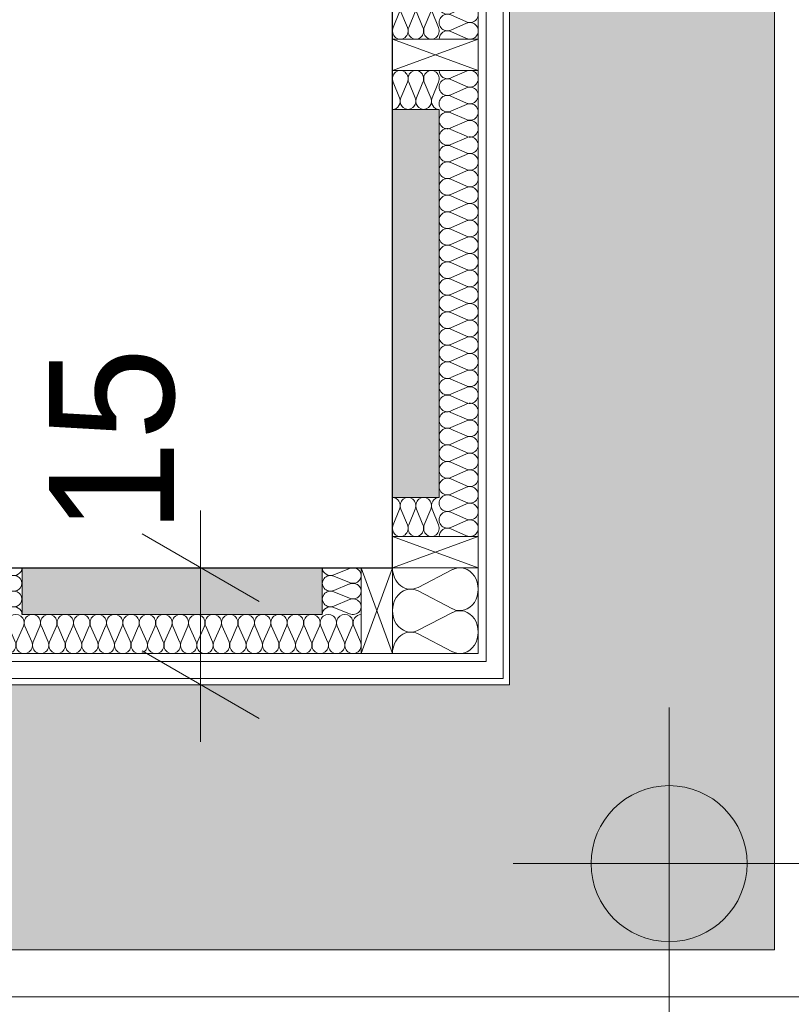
# Model space of a CAD drawing. Extents: x -547885 to -186295, y -25370 to 156194.
# Tile 177 of 256: x -472501 to -471512, y 32298 to 33560. Entities that reach past the tile are written whole.
import ezdxf

# ---------------------------------------------------------------- set-up
doc = ezdxf.new("R2010")
doc.units = 0
doc.header["$MEASUREMENT"] = 0
for name, color, linetype in [('Arch ocieplenie', 7, 'Continuous'), ('INWENT RZĘDNE', 7, 'Continuous'), ('INWENT WYMIARY', 7, 'Continuous')]:
    doc.layers.add(name, color=color, linetype=linetype)
for name, color, linetype, lineweight in [('Arch ocieplenie_Nr_Pióra__21', 7, 'Continuous', 9), ('Arch ocieplenie_Nr_Pióra__95', 6, 'Continuous', 13), ('Arch teren_Nr_Pióra__5', 7, 'Continuous', 13), ('INWENT RZĘDNE_Nr_Pióra__21', 7, 'Continuous', 9), ('INWENT WYMIARY_Nr_Pióra__21', 7, 'Continuous', 9), ('INWENT.ŚCIANY_Nr_Pióra__1', 7, 'Continuous', 25)]:
    doc.layers.add(name, color=color, linetype=linetype, lineweight=lineweight)
for name, color, linetype, lineweight, true_color in [('Arch ocieplenie_Nr_Pióra__44', 7, 'Continuous', 9, 0x029e21), ('Arch okna_Nr_Pióra__82', 7, 'Continuous', 20, 0xaaaaaa), ('Arch wykończenie_Nr_Pióra__9', 7, 'Continuous', 9, 0x3dad99)]:
    doc.layers.add(name, color=color, linetype=linetype, lineweight=lineweight, true_color=true_color)
doc.styles.add('GENERATED_STYLE_2', font='txt')
doc.styles.add('GENERATED_STYLE_4', font='txt')
doc.dimstyles.new('GENERATED_STYLE__5', dxfattribs={"dimtxt": 160.000002, "dimasz": 114, "dimexe": 0.18, "dimexo": 0, "dimgap": 0.09, "dimtad": 1, "dimtih": 1, "dimtoh": 1, "dimdec": 0, "dimlfac": 0.1, "dimzin": 0, "dimdsep": 46, "dimtxsty": 'GENERATED_STYLE_2', "dimblk": 'ARROWHEAD_2', "dimblk1": 'ARROWHEAD_2', "dimblk2": 'ARROWHEAD_2', "dimcen": 0.09, "dimclrd": 7, "dimclre": 7, "dimclrt": 7, "dimazin": 0, "dimtfac": 1, "dimtdec": 4, "dimtmove": 0, "dimatfit": 3, "dimfxl": 0, "dimtolj": 1, "dimtzin": 0, "dimarcsym": 0})
doc.dimstyles.new('GENERATED_STYLE__6', dxfattribs={"dimtxt": 160.000002, "dimasz": 114, "dimexe": 0.18, "dimexo": 0, "dimgap": 0.09, "dimtad": 1, "dimdec": 0, "dimlfac": 0.1, "dimzin": 0, "dimdsep": 46, "dimtxsty": 'GENERATED_STYLE_2', "dimblk": 'ARROWHEAD_2', "dimblk1": 'ARROWHEAD_2', "dimblk2": 'ARROWHEAD_2', "dimcen": 0.09, "dimclrd": 7, "dimclre": 7, "dimclrt": 7, "dimazin": 0, "dimtfac": 1, "dimtdec": 4, "dimtmove": 2, "dimatfit": 3, "dimfxl": 0, "dimtolj": 1, "dimtzin": 0, "dimarcsym": 0})
doc.dimstyles.new('GENERATED_STYLE__7', dxfattribs={"dimtxt": 160.000002, "dimasz": 114, "dimexe": 0.18, "dimexo": 0, "dimgap": 0.09, "dimtad": 1, "dimdec": 0, "dimlfac": 0.1, "dimzin": 0, "dimdsep": 46, "dimtxsty": 'GENERATED_STYLE_2', "dimblk": 'ARROWHEAD_2', "dimblk1": 'ARROWHEAD_2', "dimblk2": 'ARROWHEAD_2', "dimcen": 0.09, "dimclrd": 7, "dimclre": 7, "dimclrt": 7, "dimazin": 0, "dimtfac": 1, "dimtdec": 4, "dimtmove": 0, "dimatfit": 3, "dimfxl": 0, "dimtolj": 1, "dimtzin": 0, "dimarcsym": 0})

# ---------------------------------------------------------------- blocks, each defined once
blk = doc.blocks.new('Izolacja cieplna 14_39', base_point=(-472023.3, 32747.6))
at = {"layer": 'Arch ocieplenie_Nr_Pióra__44', "linetype": 'Continuous'}
for p, q in [((-471990.5, 32832.4), (-471946.1, 32855.3)), ((-471946.1, 32804.9), (-471990.5, 32827.8)), ((-471990.5, 32777.4), (-471946.1, 32800.3)), ((-471946.1, 32749.9), (-471990.5, 32772.8))]:
    blk.add_line(p, q, dxfattribs=at)
for centre, start_param, end_param in [((-471999.9, 32857.6), 1.570796, 3.554385), ((-471936.7, 32830.1), 2.728799, 6.695979), ((-471999.9, 32802.6), 5.870392, 9.837571), ((-471936.7, 32775.1), 2.728799, 6.695979), ((-471999.9, 32747.6), 5.870392, 7.853982)]:
    blk.add_ellipse(centre, major_axis=(0, 27.5), ratio=0.850709, start_param=start_param, end_param=end_param, dxfattribs=at)
blk = doc.blocks.new('Izolacja cieplna 14_40', base_point=(-472063.3, 32797.6))
at = {"layer": 'Arch ocieplenie_Nr_Pióra__44', "linetype": 'Continuous'}
for p, q in [((-472538.7, 32782.7), (-472547.4, 32762.5)), ((-472528.1, 32762.5), (-472536.9, 32782.7)), ((-472517.6, 32782.7), (-472526.4, 32762.5)), ((-472507, 32762.5), (-472515.8, 32782.7)), ((-472496.5, 32782.7), (-472505.3, 32762.5)), ((-472485.9, 32762.5), (-472494.7, 32782.7)), ((-472475.4, 32782.7), (-472484.2, 32762.5)), ((-472464.9, 32762.5), (-472473.6, 32782.7)), ((-472454.3, 32782.7), (-472463.1, 32762.5)), ((-472443.8, 32762.5), (-472452.5, 32782.7)), ((-472433.2, 32782.7), (-472442, 32762.5)), ((-472422.7, 32762.5), (-472431.5, 32782.7)), ((-472412.1, 32782.7), (-472420.9, 32762.5)), ((-472401.6, 32762.5), (-472410.4, 32782.7)), ((-472391.1, 32782.7), (-472399.8, 32762.5)), ((-472380.5, 32762.5), (-472389.3, 32782.7)), ((-472370, 32782.7), (-472378.7, 32762.5)), ((-472359.4, 32762.5), (-472368.2, 32782.7)), ((-472348.9, 32782.7), (-472357.7, 32762.5)), ((-472338.3, 32762.5), (-472347.1, 32782.7)), ((-472327.8, 32782.7), (-472336.6, 32762.5)), ((-472317.3, 32762.5), (-472326, 32782.7)), ((-472306.7, 32782.7), (-472315.5, 32762.5)), ((-472296.2, 32762.5), (-472304.9, 32782.7)), ((-472285.6, 32782.7), (-472294.4, 32762.5)), ((-472275.1, 32762.5), (-472283.9, 32782.7)), ((-472264.5, 32782.7), (-472273.3, 32762.5)), ((-472254, 32762.5), (-472262.8, 32782.7)), ((-472243.4, 32782.7), (-472252.2, 32762.5)), ((-472232.9, 32762.5), (-472241.7, 32782.7)), ((-472222.4, 32782.7), (-472231.1, 32762.5)), ((-472211.8, 32762.5), (-472220.6, 32782.7)), ((-472201.3, 32782.7), (-472210, 32762.5)), ((-472190.7, 32762.5), (-472199.5, 32782.7)), ((-472180.2, 32782.7), (-472189, 32762.5)), ((-472169.6, 32762.5), (-472178.4, 32782.7)), ((-472159.1, 32782.7), (-472167.9, 32762.5)), ((-472148.6, 32762.5), (-472157.3, 32782.7)), ((-472138, 32782.7), (-472146.8, 32762.5)), ((-472127.5, 32762.5), (-472136.2, 32782.7)), ((-472116.9, 32782.7), (-472125.7, 32762.5)), ((-472106.4, 32762.5), (-472115.2, 32782.7)), ((-472095.8, 32782.7), (-472104.6, 32762.5)), ((-472085.3, 32762.5), (-472094.1, 32782.7)), ((-472074.8, 32782.7), (-472083.5, 32762.5)), ((-472064.2, 32762.5), (-472073, 32782.7))]:
    blk.add_line(p, q, dxfattribs=at)
for centre, start_param, end_param in [((-472548.3, 32787), 1.158004, 3.141593), ((-472527.2, 32787), 1.158004, 5.125183), ((-472506.2, 32787), 1.158004, 5.125183), ((-472485.1, 32787), 1.158004, 5.125183), ((-472464, 32787), 1.158004, 5.125183), ((-472442.9, 32787), 1.158004, 5.125183), ((-472421.8, 32787), 1.158004, 5.125183), ((-472400.7, 32787), 1.158004, 5.125183), ((-472379.6, 32787), 1.158004, 5.125183), ((-472358.5, 32787), 1.158004, 5.125183), ((-472337.5, 32787), 1.158004, 5.125183), ((-472316.4, 32787), 1.158004, 5.125183), ((-472295.3, 32787), 1.158004, 5.125183), ((-472274.2, 32787), 1.158004, 5.125183), ((-472253.1, 32787), 1.158004, 5.125183), ((-472232, 32787), 1.158004, 5.125183), ((-472210.9, 32787), 1.158004, 5.125183), ((-472189.8, 32787), 1.158004, 5.125183), ((-472168.8, 32787), 1.158004, 5.125183), ((-472147.7, 32787), 1.158004, 5.125183), ((-472126.6, 32787), 1.158004, 5.125183), ((-472105.5, 32787), 1.158004, 5.125183), ((-472084.4, 32787), 1.158004, 5.125183), ((-472063.3, 32787), 3.141593, 5.125182), ((-472537.8, 32758.3), 4.299595, 8.266775), ((-472516.7, 32758.3), 4.299595, 8.266775), ((-472495.6, 32758.3), 4.299595, 8.266775), ((-472474.5, 32758.3), 4.299595, 8.266775), ((-472453.4, 32758.3), 4.299595, 8.266775), ((-472432.3, 32758.3), 4.299595, 8.266775), ((-472411.3, 32758.3), 4.299595, 8.266775), ((-472390.2, 32758.3), 4.299595, 8.266775), ((-472369.1, 32758.3), 4.299595, 8.266775), ((-472348, 32758.3), 4.299595, 8.266775), ((-472326.9, 32758.3), 4.299595, 8.266775), ((-472305.8, 32758.3), 4.299595, 8.266775), ((-472284.7, 32758.3), 4.299595, 8.266775), ((-472263.7, 32758.3), 4.299595, 8.266775), ((-472242.6, 32758.3), 4.299595, 8.266775), ((-472221.5, 32758.3), 4.299595, 8.266775), ((-472200.4, 32758.3), 4.299595, 8.266775), ((-472179.3, 32758.3), 4.299595, 8.266775), ((-472158.2, 32758.3), 4.299595, 8.266775), ((-472137.1, 32758.3), 4.299595, 8.266775), ((-472116, 32758.3), 4.299595, 8.266775), ((-472095, 32758.3), 4.299595, 8.266775), ((-472073.9, 32758.3), 4.299595, 8.266775)]:
    blk.add_ellipse(centre, major_axis=(0, -10.6), ratio=0.991476, start_param=start_param, end_param=end_param, dxfattribs=at)
blk = doc.blocks.new('Izolacja cieplna 14_41', base_point=(-472498.3, 32797.6))
at = {"layer": 'Arch ocieplenie_Nr_Pióra__44', "linetype": 'Continuous'}
for p, q in [((-472513.2, 32848.5), (-472533.4, 32856.8)), ((-472533.4, 32838.5), (-472513.2, 32846.8)), ((-472513.2, 32828.5), (-472533.4, 32836.8)), ((-472533.4, 32818.5), (-472513.2, 32826.8)), ((-472513.2, 32808.5), (-472533.4, 32816.8)), ((-472533.4, 32798.5), (-472513.2, 32806.8))]:
    blk.add_line(p, q, dxfattribs=at)
for centre, start_param, end_param in [((-472537.7, 32847.6), 4.299595, 8.266775), ((-472509, 32857.6), 1.158004, 3.141593), ((-472509, 32837.6), 1.158004, 5.125183), ((-472537.7, 32827.6), 4.299595, 8.266775), ((-472537.7, 32807.6), 4.299595, 8.266775), ((-472509, 32817.6), 1.158004, 5.125183), ((-472509, 32797.6), 3.141593, 5.125182)]:
    blk.add_ellipse(centre, major_axis=(-10.6, 0), ratio=0.940381, start_param=start_param, end_param=end_param, dxfattribs=at)
blk = doc.blocks.new('Izolacja cieplna 14_42', base_point=(-472113.3, 32797.6))
at = {"layer": 'Arch ocieplenie_Nr_Pióra__44', "linetype": 'Continuous'}
for p, q in [((-472098.4, 32848.5), (-472078.2, 32856.8)), ((-472078.2, 32838.5), (-472098.4, 32846.8)), ((-472098.4, 32828.5), (-472078.2, 32836.8)), ((-472078.2, 32818.5), (-472098.4, 32826.8)), ((-472098.4, 32808.5), (-472078.2, 32816.8)), ((-472078.2, 32798.5), (-472098.4, 32806.8))]:
    blk.add_line(p, q, dxfattribs=at)
for centre, start_param, end_param in [((-472102.7, 32857.6), 6.283185, 8.266774), ((-472074, 32847.6), 1.158003, 5.125183), ((-472102.7, 32837.6), 4.299595, 8.266774), ((-472074, 32827.6), 1.158003, 5.125183), ((-472102.7, 32817.6), 4.299595, 8.266774), ((-472074, 32807.6), 1.158003, 5.125183), ((-472102.7, 32797.6), 4.299596, 6.283185)]:
    blk.add_ellipse(centre, major_axis=(-10.6, 0), ratio=0.940381, start_param=start_param, end_param=end_param, dxfattribs=at)
blk = doc.blocks.new('Izolacja cieplna 14_46', base_point=(-471963.3, 33535.1))
at = {"layer": 'Arch ocieplenie_Nr_Pióra__44', "linetype": 'Continuous'}
for p, q in [((-471948.4, 34122.9), (-471928.2, 34131.7)), ((-471928.2, 34112.2), (-471948.4, 34121.1)), ((-471948.4, 34101.5), (-471928.2, 34110.4)), ((-471928.2, 34090.8), (-471948.4, 34099.7)), ((-471948.4, 34080.2), (-471928.2, 34089.1)), ((-471928.2, 34069.5), (-471948.4, 34078.4)), ((-471948.4, 34058.8), (-471928.2, 34067.7)), ((-471928.2, 34048.2), (-471948.4, 34057)), ((-471948.4, 34037.5), (-471928.2, 34046.4)), ((-471928.2, 34026.8), (-471948.4, 34035.7)), ((-471948.4, 34016.2), (-471928.2, 34025)), ((-471928.2, 34005.5), (-471948.4, 34014.4)), ((-471948.4, 33994.8), (-471928.2, 34003.7)), ((-471928.2, 33984.2), (-471948.4, 33993)), ((-471948.4, 33973.5), (-471928.2, 33982.4)), ((-471928.2, 33962.8), (-471948.4, 33971.7)), ((-471948.4, 33952.1), (-471928.2, 33961)), ((-471928.2, 33941.5), (-471948.4, 33950.4)), ((-471948.4, 33930.8), (-471928.2, 33939.7)), ((-471928.2, 33920.1), (-471948.4, 33929)), ((-471948.4, 33909.5), (-471928.2, 33918.3)), ((-471928.2, 33898.8), (-471948.4, 33907.7)), ((-471948.4, 33888.1), (-471928.2, 33897)), ((-471928.2, 33877.5), (-471948.4, 33886.3)), ((-471948.4, 33866.8), (-471928.2, 33875.7)), ((-471928.2, 33856.1), (-471948.4, 33865)), ((-471948.4, 33845.4), (-471928.2, 33854.3)), ((-471928.2, 33834.8), (-471948.4, 33843.7)), ((-471948.4, 33824.1), (-471928.2, 33833)), ((-471928.2, 33813.4), (-471948.4, 33822.3)), ((-471948.4, 33802.8), (-471928.2, 33811.6)), ((-471928.2, 33792.1), (-471948.4, 33801)), ((-471948.4, 33781.4), (-471928.2, 33790.3)), ((-471928.2, 33770.8), (-471948.4, 33779.6)), ((-471948.4, 33760.1), (-471928.2, 33769)), ((-471928.2, 33749.4), (-471948.4, 33758.3)), ((-471948.4, 33738.8), (-471928.2, 33747.6)), ((-471928.2, 33728.1), (-471948.4, 33737)), ((-471948.4, 33717.4), (-471928.2, 33726.3)), ((-471928.2, 33706.7), (-471948.4, 33715.6)), ((-471948.4, 33696.1), (-471928.2, 33704.9)), ((-471928.2, 33685.4), (-471948.4, 33694.3)), ((-471948.4, 33674.7), (-471928.2, 33683.6)), ((-471928.2, 33664.1), (-471948.4, 33672.9)), ((-471948.4, 33653.4), (-471928.2, 33662.3)), ((-471928.2, 33642.7), (-471948.4, 33651.6)), ((-471948.4, 33632.1), (-471928.2, 33640.9)), ((-471928.2, 33621.4), (-471948.4, 33630.3)), ((-471948.4, 33610.7), (-471928.2, 33619.6)), ((-471928.2, 33600), (-471948.4, 33608.9)), ((-471948.4, 33589.4), (-471928.2, 33598.3)), ((-471928.2, 33578.7), (-471948.4, 33587.6)), ((-471948.4, 33568), (-471928.2, 33576.9)), ((-471928.2, 33557.4), (-471948.4, 33566.2)), ((-471948.4, 33546.7), (-471928.2, 33555.6)), ((-471928.2, 33536), (-471948.4, 33544.9))]:
    blk.add_line(p, q, dxfattribs=at)
for centre, start_param, end_param in [((-471952.7, 34132.6), 1.570796, 3.554385), ((-471924, 34122), 2.728799, 6.695979), ((-471952.7, 34111.3), 5.870392, 9.837571), ((-471924, 34100.6), 2.728799, 6.695979), ((-471952.7, 34090), 5.870392, 9.837571), ((-471924, 34079.3), 2.728799, 6.695979), ((-471952.7, 34068.6), 5.870392, 9.837571), ((-471924, 34057.9), 2.728799, 6.695979), ((-471952.7, 34047.3), 5.870392, 9.837571), ((-471924, 34036.6), 2.728799, 6.695979), ((-471952.7, 34025.9), 5.870392, 9.837571), ((-471952.7, 34004.6), 5.870392, 9.837571), ((-471924, 34015.3), 2.728799, 6.695979), ((-471924, 33993.9), 2.728799, 6.695979), ((-471952.7, 33983.3), 5.870392, 9.837571), ((-471924, 33972.6), 2.728799, 6.695979), ((-471952.7, 33961.9), 5.870392, 9.837571), ((-471952.7, 33940.6), 5.870392, 9.837571), ((-471924, 33951.2), 2.728799, 6.695979), ((-471924, 33929.9), 2.728799, 6.695979), ((-471952.7, 33919.2), 5.870392, 9.837571), ((-471924, 33908.6), 2.728799, 6.695979), ((-471952.7, 33897.9), 5.870392, 9.837571), ((-471924, 33887.2), 2.728799, 6.695979), ((-471952.7, 33876.6), 5.870392, 9.837571), ((-471924, 33865.9), 2.728799, 6.695979), ((-471952.7, 33855.2), 5.870392, 9.837571), ((-471924, 33844.6), 2.728799, 6.695979), ((-471952.7, 33833.9), 5.870392, 9.837571), ((-471924, 33823.2), 2.728799, 6.695979), ((-471952.7, 33812.5), 5.870392, 9.837571), ((-471924, 33801.9), 2.728799, 6.695979), ((-471952.7, 33791.2), 5.870392, 9.837571), ((-471924, 33780.5), 2.728799, 6.695979), ((-471952.7, 33769.9), 5.870392, 9.837571), ((-471924, 33759.2), 2.728799, 6.695979), ((-471952.7, 33748.5), 5.870392, 9.837571), ((-471952.7, 33727.2), 5.870392, 9.837571), ((-471924, 33737.9), 2.728799, 6.695979), ((-471924, 33716.5), 2.728799, 6.695979), ((-471952.7, 33705.8), 5.870392, 9.837571), ((-471924, 33695.2), 2.728799, 6.695979), ((-471952.7, 33684.5), 5.870392, 9.837571), ((-471952.7, 33663.2), 5.870392, 9.837571), ((-471924, 33673.8), 2.728799, 6.695979), ((-471924, 33652.5), 2.728799, 6.695979), ((-471952.7, 33641.8), 5.870392, 9.837571), ((-471924, 33631.2), 2.728799, 6.695979), ((-471952.7, 33620.5), 5.870392, 9.837571), ((-471924, 33609.8), 2.728799, 6.695979), ((-471952.7, 33599.1), 5.870392, 9.837571), ((-471924, 33588.5), 2.728799, 6.695979), ((-471952.7, 33577.8), 5.870392, 9.837571), ((-471924, 33567.1), 2.728799, 6.695979), ((-471952.7, 33556.5), 5.870392, 9.837571), ((-471924, 33545.8), 2.728799, 6.695979), ((-471952.7, 33535.1), 5.870392, 7.853982)]:
    blk.add_ellipse(centre, major_axis=(0, 10.7), ratio=0.996671, start_param=start_param, end_param=end_param, dxfattribs=at)
blk = doc.blocks.new('Izolacja cieplna 14_48', base_point=(-471963.3, 33585.1))
at = {"layer": 'Arch ocieplenie_Nr_Pióra__44', "linetype": 'Continuous'}
for p, q in [((-472014.2, 33570.2), (-472022.5, 33550)), ((-472004.2, 33550), (-472012.5, 33570.2)), ((-471994.2, 33570.2), (-472002.5, 33550)), ((-471984.2, 33550), (-471992.5, 33570.2)), ((-471974.2, 33570.2), (-471982.5, 33550)), ((-471964.2, 33550), (-471972.5, 33570.2))]:
    blk.add_line(p, q, dxfattribs=at)
for centre, start_param, end_param in [((-472023.3, 33574.5), 1.158004, 3.141593), ((-472003.3, 33574.5), 1.158004, 5.125183), ((-471983.3, 33574.5), 1.158004, 5.125183), ((-471963.3, 33574.5), 3.141593, 5.125182), ((-472013.3, 33545.8), 4.299595, 8.266775), ((-471993.3, 33545.8), 4.299595, 8.266775), ((-471973.3, 33545.8), 4.299595, 8.266775)]:
    blk.add_ellipse(centre, major_axis=(0, -10.6), ratio=0.940381, start_param=start_param, end_param=end_param, dxfattribs=at)
blk = doc.blocks.new('Izolacja cieplna 14_49', base_point=(-471963.3, 32897.6))
at = {"layer": 'Arch ocieplenie_Nr_Pióra__44', "linetype": 'Continuous'}
for p, q in [((-471948.4, 33485.4), (-471928.2, 33494.2)), ((-471928.2, 33474.7), (-471948.4, 33483.6)), ((-471948.4, 33464), (-471928.2, 33472.9)), ((-471928.2, 33453.3), (-471948.4, 33462.2)), ((-471948.4, 33442.7), (-471928.2, 33451.6)), ((-471928.2, 33432), (-471948.4, 33440.9)), ((-471948.4, 33421.3), (-471928.2, 33430.2)), ((-471928.2, 33410.7), (-471948.4, 33419.5)), ((-471948.4, 33400), (-471928.2, 33408.9)), ((-471928.2, 33389.3), (-471948.4, 33398.2)), ((-471948.4, 33378.7), (-471928.2, 33387.5)), ((-471928.2, 33368), (-471948.4, 33376.9)), ((-471948.4, 33357.3), (-471928.2, 33366.2)), ((-471928.2, 33346.7), (-471948.4, 33355.5)), ((-471948.4, 33336), (-471928.2, 33344.9)), ((-471928.2, 33325.3), (-471948.4, 33334.2)), ((-471948.4, 33314.6), (-471928.2, 33323.5)), ((-471928.2, 33304), (-471948.4, 33312.9)), ((-471948.4, 33293.3), (-471928.2, 33302.2)), ((-471928.2, 33282.6), (-471948.4, 33291.5)), ((-471948.4, 33272), (-471928.2, 33280.8)), ((-471928.2, 33261.3), (-471948.4, 33270.2)), ((-471948.4, 33250.6), (-471928.2, 33259.5)), ((-471928.2, 33240), (-471948.4, 33248.8)), ((-471948.4, 33229.3), (-471928.2, 33238.2)), ((-471928.2, 33218.6), (-471948.4, 33227.5)), ((-471948.4, 33207.9), (-471928.2, 33216.8)), ((-471928.2, 33197.3), (-471948.4, 33206.2)), ((-471948.4, 33186.6), (-471928.2, 33195.5)), ((-471928.2, 33175.9), (-471948.4, 33184.8)), ((-471948.4, 33165.3), (-471928.2, 33174.1)), ((-471928.2, 33154.6), (-471948.4, 33163.5)), ((-471948.4, 33143.9), (-471928.2, 33152.8)), ((-471928.2, 33133.3), (-471948.4, 33142.1)), ((-471948.4, 33122.6), (-471928.2, 33131.5)), ((-471928.2, 33111.9), (-471948.4, 33120.8)), ((-471948.4, 33101.3), (-471928.2, 33110.1)), ((-471928.2, 33090.6), (-471948.4, 33099.5)), ((-471948.4, 33079.9), (-471928.2, 33088.8)), ((-471928.2, 33069.2), (-471948.4, 33078.1)), ((-471948.4, 33058.6), (-471928.2, 33067.4)), ((-471928.2, 33047.9), (-471948.4, 33056.8)), ((-471948.4, 33037.2), (-471928.2, 33046.1)), ((-471928.2, 33026.6), (-471948.4, 33035.4)), ((-471948.4, 33015.9), (-471928.2, 33024.8)), ((-471928.2, 33005.2), (-471948.4, 33014.1)), ((-471948.4, 32994.6), (-471928.2, 33003.4)), ((-471928.2, 32983.9), (-471948.4, 32992.8)), ((-471948.4, 32973.2), (-471928.2, 32982.1)), ((-471928.2, 32962.5), (-471948.4, 32971.4)), ((-471948.4, 32951.9), (-471928.2, 32960.8)), ((-471928.2, 32941.2), (-471948.4, 32950.1)), ((-471948.4, 32930.5), (-471928.2, 32939.4)), ((-471928.2, 32919.9), (-471948.4, 32928.7)), ((-471948.4, 32909.2), (-471928.2, 32918.1)), ((-471928.2, 32898.5), (-471948.4, 32907.4))]:
    blk.add_line(p, q, dxfattribs=at)
for centre, start_param, end_param in [((-471952.7, 33473.8), 5.870392, 9.837571), ((-471952.7, 33495.1), 1.570796, 3.554385), ((-471924, 33484.5), 2.728799, 6.695979), ((-471924, 33463.1), 2.728799, 6.695979), ((-471952.7, 33452.5), 5.870392, 9.837571), ((-471924, 33441.8), 2.728799, 6.695979), ((-471952.7, 33431.1), 5.870392, 9.837571), ((-471924, 33420.4), 2.728799, 6.695979), ((-471952.7, 33409.8), 5.870392, 9.837571), ((-471924, 33399.1), 2.728799, 6.695979), ((-471952.7, 33388.4), 5.870392, 9.837571), ((-471924, 33377.8), 2.728799, 6.695979), ((-471952.7, 33367.1), 5.870392, 9.837571), ((-471924, 33356.4), 2.728799, 6.695979), ((-471952.7, 33345.8), 5.870392, 9.837571), ((-471924, 33335.1), 2.728799, 6.695979), ((-471952.7, 33324.4), 5.870392, 9.837571), ((-471924, 33313.7), 2.728799, 6.695979), ((-471952.7, 33303.1), 5.870392, 9.837571), ((-471924, 33292.4), 2.728799, 6.695979), ((-471952.7, 33281.7), 5.870392, 9.837571), ((-471952.7, 33260.4), 5.870392, 9.837571), ((-471924, 33271.1), 2.728799, 6.695979), ((-471924, 33249.7), 2.728799, 6.695979), ((-471952.7, 33239.1), 5.870392, 9.837571), ((-471924, 33228.4), 2.728799, 6.695979), ((-471952.7, 33217.7), 5.870392, 9.837571), ((-471952.7, 33196.4), 5.870392, 9.837571), ((-471924, 33207.1), 2.728799, 6.695979), ((-471924, 33185.7), 2.728799, 6.695979), ((-471952.7, 33175), 5.870392, 9.837571), ((-471924, 33164.4), 2.728799, 6.695979), ((-471952.7, 33153.7), 5.870392, 9.837571), ((-471924, 33143), 2.728799, 6.695979), ((-471952.7, 33132.4), 5.870392, 9.837571), ((-471924, 33121.7), 2.728799, 6.695979), ((-471952.7, 33111), 5.870392, 9.837571), ((-471924, 33100.4), 2.728799, 6.695979), ((-471952.7, 33089.7), 5.870392, 9.837571), ((-471924, 33079), 2.728799, 6.695979), ((-471952.7, 33068.3), 5.870392, 9.837571), ((-471924, 33057.7), 2.728799, 6.695979), ((-471952.7, 33047), 5.870392, 9.837571), ((-471924, 33036.3), 2.728799, 6.695979), ((-471952.7, 33025.7), 5.870392, 9.837571), ((-471924, 33015), 2.728799, 6.695979), ((-471952.7, 33004.3), 5.870392, 9.837571), ((-471952.7, 32983), 5.870392, 9.837571), ((-471924, 32993.7), 2.728799, 6.695979), ((-471924, 32972.3), 2.728799, 6.695979), ((-471952.7, 32961.6), 5.870392, 9.837571), ((-471924, 32951), 2.728799, 6.695979), ((-471952.7, 32940.3), 5.870392, 9.837571), ((-471952.7, 32919), 5.870392, 9.837571), ((-471924, 32929.6), 2.728799, 6.695979), ((-471924, 32908.3), 2.728799, 6.695979), ((-471952.7, 32897.6), 5.870392, 7.853982)]:
    blk.add_ellipse(centre, major_axis=(0, 10.7), ratio=0.996671, start_param=start_param, end_param=end_param, dxfattribs=at)
blk = doc.blocks.new('Izolacja cieplna 14_50', base_point=(-471963.3, 33445.1))
at = {"layer": 'Arch ocieplenie_Nr_Pióra__44', "linetype": 'Continuous'}
for p, q in [((-472014.2, 33460), (-472022.5, 33480.2)), ((-472004.2, 33480.2), (-472012.5, 33460)), ((-471994.2, 33460), (-472002.5, 33480.2)), ((-471984.2, 33480.2), (-471992.5, 33460)), ((-471974.2, 33460), (-471982.5, 33480.2)), ((-471964.2, 33480.2), (-471972.5, 33460))]:
    blk.add_line(p, q, dxfattribs=at)
for centre, start_param, end_param in [((-472013.3, 33484.5), 1.158003, 5.125183), ((-471993.3, 33484.5), 1.158003, 5.125183), ((-471973.3, 33484.5), 1.158003, 5.125183), ((-472023.3, 33455.8), 6.283185, 8.266774), ((-472003.3, 33455.8), 4.299595, 8.266774), ((-471983.3, 33455.8), 4.299595, 8.266774), ((-471963.3, 33455.8), 4.299596, 6.283185)]:
    blk.add_ellipse(centre, major_axis=(0, -10.6), ratio=0.940381, start_param=start_param, end_param=end_param, dxfattribs=at)
blk = doc.blocks.new('Izolacja cieplna 14_51', base_point=(-471963.3, 32947.6))
at = {"layer": 'Arch ocieplenie_Nr_Pióra__44', "linetype": 'Continuous'}
for p, q in [((-472014.2, 32932.7), (-472022.5, 32912.5)), ((-472004.2, 32912.5), (-472012.5, 32932.7)), ((-471994.2, 32932.7), (-472002.5, 32912.5)), ((-471984.2, 32912.5), (-471992.5, 32932.7)), ((-471974.2, 32932.7), (-471982.5, 32912.5)), ((-471964.2, 32912.5), (-471972.5, 32932.7))]:
    blk.add_line(p, q, dxfattribs=at)
for centre, start_param, end_param in [((-472023.3, 32937), 1.158004, 3.141593), ((-472003.3, 32937), 1.158004, 5.125183), ((-471983.3, 32937), 1.158004, 5.125183), ((-471963.3, 32937), 3.141593, 5.125182), ((-472013.3, 32908.3), 4.299595, 8.266775), ((-471993.3, 32908.3), 4.299595, 8.266775), ((-471973.3, 32908.3), 4.299595, 8.266775)]:
    blk.add_ellipse(centre, major_axis=(0, -10.6), ratio=0.940381, start_param=start_param, end_param=end_param, dxfattribs=at)
blk = doc.blocks.new('*D610')
at = {"layer": 'INWENT WYMIARY_Nr_Pióra__21', "linetype": 'Continuous'}
for p, q in [((-472269.4, 32857.6), (-472269.4, 32931)), ((-472194.4, 32814.3), (-472344.4, 32900.9)), ((-472156.9, 32857.6), (-472381.9, 32857.6)), ((-472269.4, 32707.6), (-472269.4, 32857.6)), ((-472344.4, 32750.9), (-472194.4, 32664.3)), ((-472156.9, 32707.6), (-472381.9, 32707.6)), ((-472269.4, 32634.3), (-472269.4, 32707.6))]:
    blk.add_line(p, q, dxfattribs=at)
at = {"layer": 'INWENT WYMIARY_Nr_Pióra__21', "insert": (-472301.4, 32901.8), "char_height": 160, "attachment_point": 7, "rotation": 90, "style": 'GENERATED_STYLE_2'}
blk.add_mtext('{15}', dxfattribs=at)
blk = doc.blocks.new('ARROWHEAD_2')
at = {"color": 0, "linetype": 'Continuous', "lineweight": 0}
for p, q in [((-0.378, -0.655), (0.378, 0.655)), ((0, 0), (-1, 0))]:
    blk.add_line(p, q, dxfattribs=at)
blk = doc.blocks.new('*D611')
at = {"layer": 'INWENT WYMIARY_Nr_Pióra__21', "linetype": 'Continuous'}
for p, q in [((-474128.3, 31958.7), (-474128.3, 32183.7)), ((-473158.3, 31958.7), (-473158.3, 32183.7)), ((-474085, 32146.2), (-474171.6, 31996.2)), ((-473115, 32146.2), (-473201.6, 31996.2)), ((-474201.7, 32071.2), (-474128.3, 32071.2)), ((-474128.3, 32071.2), (-473158.3, 32071.2))]:
    blk.add_line(p, q, dxfattribs=at)
at = {"layer": 'INWENT WYMIARY_Nr_Pióra__21', "char_height": 160, "attachment_point": 7, "style": 'GENERATED_STYLE_2'}
for s, insert in [('{97}', (-473745.7, 32103.2)), ('{113}', (-472846.8, 32103.2)), ('{15}', (-472271.5, 32103.2))]:
    blk.add_mtext(s, dxfattribs=dict(at, insert=insert))
blk = doc.blocks.new('*D612')
at = {"layer": 'INWENT WYMIARY_Nr_Pióra__21', "linetype": 'Continuous'}
for p, q in [((-473158.3, 31958.7), (-473158.3, 32183.7)), ((-472023.3, 31958.7), (-472023.3, 32183.7)), ((-473115, 32146.2), (-473201.6, 31996.2)), ((-471980, 32146.2), (-472066.6, 31996.2)), ((-473158.3, 32071.2), (-472023.3, 32071.2))]:
    blk.add_line(p, q, dxfattribs=at)
at = {"layer": 'INWENT WYMIARY_Nr_Pióra__21', "char_height": 160, "attachment_point": 7, "style": 'GENERATED_STYLE_2'}
for s, insert in [('{97}', (-473745.7, 32103.2)), ('{113}', (-472846.8, 32103.2)), ('{15}', (-472271.5, 32103.2))]:
    blk.add_mtext(s, dxfattribs=dict(at, insert=insert))
blk = doc.blocks.new('*D613')
at = {"layer": 'INWENT WYMIARY_Nr_Pióra__21', "linetype": 'Continuous'}
for p, q in [((-472023.3, 31958.7), (-472023.3, 32183.7)), ((-471873.3, 31958.7), (-471873.3, 32183.7)), ((-471980, 32146.2), (-472066.6, 31996.2)), ((-471916.6, 31996.2), (-471830, 32146.2)), ((-472023.3, 32071.2), (-471873.3, 32071.2)), ((-471873.3, 32071.2), (-471800, 32071.2))]:
    blk.add_line(p, q, dxfattribs=at)
at = {"layer": 'INWENT WYMIARY_Nr_Pióra__21', "char_height": 160, "attachment_point": 7, "style": 'GENERATED_STYLE_2'}
for s, insert in [('{97}', (-473745.7, 32103.2)), ('{113}', (-472846.8, 32103.2)), ('{15}', (-472271.5, 32103.2))]:
    blk.add_mtext(s, dxfattribs=dict(at, insert=insert))
blk = doc.blocks.new('*D653')
at = {"layer": 'INWENT WYMIARY_Nr_Pióra__21', "linetype": 'Continuous'}
for p, q in [((-471167.1, 45044.3), (-471317.1, 45130.9)), ((-471129.6, 45087.6), (-471354.6, 45087.6)), ((-471242.1, 32707.6), (-471242.1, 45087.6)), ((-471317.1, 32750.9), (-471167.1, 32664.3)), ((-471129.6, 32707.6), (-471354.6, 32707.6)), ((-471242.1, 32634.3), (-471242.1, 32707.6))]:
    blk.add_line(p, q, dxfattribs=at)
at = {"layer": 'INWENT WYMIARY_Nr_Pióra__21', "char_height": 160, "attachment_point": 7, "rotation": 90, "style": 'GENERATED_STYLE_2'}
for s, insert in [('{6}', (-471274.1, 45248.7)), ('{1\xa0238}', (-471274.1, 38667.2))]:
    blk.add_mtext(s, dxfattribs=dict(at, insert=insert))
blk = doc.blocks.new('*D654')
at = {"layer": 'INWENT WYMIARY_Nr_Pióra__21', "linetype": 'Continuous'}
for p, q in [((-471242.1, 45147.6), (-471242.1, 45221)), ((-471317.1, 45190.9), (-471167.1, 45104.3)), ((-471129.6, 45147.6), (-471354.6, 45147.6)), ((-471242.1, 45087.6), (-471242.1, 45147.6)), ((-471167.1, 45044.3), (-471317.1, 45130.9)), ((-471129.6, 45087.6), (-471354.6, 45087.6))]:
    blk.add_line(p, q, dxfattribs=at)
at = {"layer": 'INWENT WYMIARY_Nr_Pióra__21', "char_height": 160, "attachment_point": 7, "rotation": 90, "style": 'GENERATED_STYLE_2'}
for s, insert in [('{6}', (-471274.1, 45248.7)), ('{1\xa0238}', (-471274.1, 38667.2))]:
    blk.add_mtext(s, dxfattribs=dict(at, insert=insert))
blk = doc.blocks.new('*D655')
at = {"layer": 'INWENT WYMIARY_Nr_Pióra__21', "linetype": 'Continuous'}
for p, q in [((-471020.1, 45147.6), (-471020.1, 45221)), ((-470945.1, 45104.3), (-471095.1, 45190.9)), ((-470907.6, 45147.6), (-471132.6, 45147.6)), ((-471020.1, 32707.6), (-471020.1, 45147.6)), ((-471095.1, 32750.9), (-470945.1, 32664.3)), ((-470907.6, 32707.6), (-471132.6, 32707.6)), ((-471020.1, 32634.3), (-471020.1, 32707.6))]:
    blk.add_line(p, q, dxfattribs=at)
at = {"layer": 'INWENT WYMIARY_Nr_Pióra__21', "insert": (-471052.1, 38697.2), "char_height": 160, "attachment_point": 7, "rotation": 90, "style": 'GENERATED_STYLE_2'}
blk.add_mtext('{1\xa0244}', dxfattribs=at)
blk = doc.blocks.new('Koty wysokościowe_8', base_point=(-471668.5, 32478.3))
at = {"layer": 'INWENT RZĘDNE_Nr_Pióra__21', "linetype": 'Continuous'}
for points in [[(-471668.5, 32478.3), (-471568.5, 32478.3), (-471576.1, 32516.6), (-471597.8, 32549.1), (-471630.2, 32570.7), (-471668.5, 32578.3)], [(-471668.5, 32478.3), (-471768.5, 32478.3), (-471760.9, 32440.1), (-471739.2, 32407.6), (-471706.7, 32386), (-471668.5, 32378.3)]]:
    blk.add_hatch(color=256, dxfattribs=at).paths.add_polyline_path(points, flags=0)
for p, q in [((-471668.5, 32278.3), (-471668.5, 32678.3)), ((-471868.5, 32478.3), (-471468.5, 32478.3))]:
    blk.add_line(p, q, dxfattribs=at)
blk.add_circle((-471668.5, 32478.3), 100, dxfattribs=at)
at = {"layer": 'INWENT RZĘDNE_Nr_Pióra__21', "insert": (-471528.9, 32155.1), "char_height": 160, "attachment_point": 7, "style": 'GENERATED_STYLE_4'}
blk.add_mtext('{-0,15}', dxfattribs=at)

msp = doc.modelspace()

# ---------------------------------------------------------------- hatches: boundary and pattern name
at = {"layer": 'Arch ocieplenie_Nr_Pióra__95', "linetype": 'Continuous', "lineweight": 25}
for points in [[(-471963.3, 32947.6), (-472023.3, 32947.6), (-472023.3, 33445.1), (-471963.3, 33445.1)], [(-472113.3, 32797.6), (-472113.3, 32857.6), (-472498.3, 32857.6), (-472498.3, 32797.6)]]:
    msp.add_hatch(color=214, dxfattribs=at).paths.add_polyline_path(points, flags=0)
at = {"layer": 'Arch okna_Nr_Pióra__82', "linetype": 'Continuous'}
h = msp.add_hatch(dxfattribs=at)
h.set_pattern_fill('Render', color=256, style=0, pattern_type=2)
h.set_pattern_definition([(45, (0, 350), (-111.36932, 111.36932), [0, -105, 0, -157.5]), (110, (350, 350), (148.00159, 53.86817), [0, -77, 0, -133])])
h.paths.add_polyline_path([(-473143.3, 32367.6), (-471533.3, 32367.6), (-471533.3, 44522.6), (-471873.3, 44522.6), (-471873.3, 32707.6), (-473143.3, 32707.6)], flags=0)

# ---------------------------------------------------------------- linework, layer by layer
at = {"layer": 'Arch ocieplenie_Nr_Pióra__21', "linetype": 'Continuous', "flags": 128}
for points in [[(-471963.3, 32947.6), (-472023.3, 32947.6), (-472023.3, 33445.1), (-471963.3, 33445.1)], [(-472113.3, 32797.6), (-472113.3, 32857.6), (-472498.3, 32857.6), (-472498.3, 32797.6)]]:
    msp.add_lwpolyline(points, close=True, dxfattribs=at)
at = {"layer": 'Arch teren_Nr_Pióra__5', "linetype": 'Continuous'}
for p, q in [((-471533.3, 32367.6), (-471533.3, 44522.6)), ((-473143.3, 32367.6), (-471533.3, 32367.6)), ((-473143.3, 32307.6), (-471473.3, 32307.6))]:
    msp.add_line(p, q, dxfattribs=at)
at = {"layer": 'Arch wykończenie_Nr_Pióra__9', "linetype": 'Continuous'}
for p, q in [((-471873.3, 32707.6), (-471873.3, 35497.6)), ((-471913.3, 32747.6), (-471913.3, 35487.6)), ((-471903.3, 32737.6), (-471903.3, 35487.6)), ((-471881.3, 32715.6), (-471881.3, 35487.6)), ((-472023.3, 33495.1), (-471913.3, 33535.1)), ((-472023.3, 33535.1), (-471913.3, 33495.1)), ((-472023.3, 33535.1), (-471913.3, 33535.1)), ((-472023.3, 33495.1), (-472023.3, 33535.1)), ((-471913.3, 33535.1), (-471913.3, 33495.1)), ((-471913.3, 33495.1), (-472023.3, 33495.1)), ((-472023.3, 32857.6), (-471913.3, 32897.6)), ((-472023.3, 32897.6), (-471913.3, 32857.6)), ((-472023.3, 32897.6), (-471913.3, 32897.6)), ((-472023.3, 32857.6), (-472023.3, 32897.6)), ((-471913.3, 32897.6), (-471913.3, 32857.6)), ((-472023.3, 32857.6), (-472063.3, 32747.6)), ((-472063.3, 32857.6), (-472023.3, 32747.6)), ((-472063.3, 32857.6), (-472063.3, 32747.6)), ((-472023.3, 32857.6), (-472063.3, 32857.6)), ((-472023.3, 32747.6), (-472023.3, 32857.6)), ((-471913.3, 32857.6), (-472023.3, 32857.6)), ((-471913.3, 32747.6), (-473148.3, 32747.6)), ((-472063.3, 32747.6), (-472023.3, 32747.6)), ((-471903.3, 32737.6), (-473148.3, 32737.6)), ((-471881.3, 32715.6), (-473148.3, 32715.6)), ((-471873.3, 32707.6), (-473158.3, 32707.6))]:
    msp.add_line(p, q, dxfattribs=at)
at = {"layer": 'INWENT.ŚCIANY_Nr_Pióra__1', "linetype": 'Continuous'}
for p, q in [((-472023.3, 32857.6), (-472023.3, 35447.6)), ((-473143.3, 32857.6), (-472023.3, 32857.6))]:
    msp.add_line(p, q, dxfattribs=at)

# ---------------------------------------------------------------- block references
at = {"layer": 'Arch ocieplenie', "color": 104, "linetype": 'Continuous', "lineweight": 13, "true_color": 0x029e21}
for name, p in [('Izolacja cieplna 14_46', (-471963.3, 33535.1)), ('Izolacja cieplna 14_48', (-471963.3, 33585.1)), ('Izolacja cieplna 14_50', (-471963.3, 33445.1)), ('Izolacja cieplna 14_49', (-471963.3, 32897.6)), ('Izolacja cieplna 14_51', (-471963.3, 32947.6)), ('Izolacja cieplna 14_41', (-472498.3, 32797.6)), ('Izolacja cieplna 14_42', (-472113.3, 32797.6)), ('Izolacja cieplna 14_39', (-472023.3, 32747.6)), ('Izolacja cieplna 14_40', (-472063.3, 32797.6))]:
    msp.add_blockref(name, p, dxfattribs=at)
at = {"layer": 'INWENT RZĘDNE'}
msp.add_blockref('Koty wysokościowe_8', (-471668.5, 32478.3), dxfattribs=at)

# ---------------------------------------------------------------- dimensions: what is measured, and where the dimension line sits
at = {"layer": 'INWENT WYMIARY', "linetype": 'Continuous'}
for base, p1, p2, dimstyle, picture, middle in [((-471242.1, 32707.6), (-471873.3, 45087.6), (-488783.3, 45147.6), 'GENERATED_STYLE__6', '*D654', (-471354.1, 45309.4)), ((-471242.1, 32707.6), (-471873.3, 32707.6), (-471873.3, 45087.6), 'GENERATED_STYLE__7', '*D653', (-471354.1, 38940.8)), ((-471020.1, 32707.6), (-471873.3, 32707.6), (-488783.3, 45147.6), 'GENERATED_STYLE__7', '*D655', (-471132.1, 38970.8)), ((-472269.4, 32707.6), (-471873.3, 32707.6), (-472023.3, 32857.6), 'GENERATED_STYLE__6', '*D610', (-472381.4, 33023.2))]:
    dim = msp.add_linear_dim(base=base, p1=p1, p2=p2, angle=90, dimstyle=dimstyle, dxfattribs=at)
    dim.commit()
    dim.dimension.update_dxf_attribs({"geometry": picture, "text_midpoint": middle})
for base, p1, p2, picture, middle in [((-474128.3251, 32071.2195), (-473158.3251, 32722.6985), (-472023.3262, 32857.6321), '*D612', (-472672.7473, 32183.2195)), ((-474128.3, 32071.2), (-472023.3, 32857.6), (-471873.3, 32707.6), '*D613', (-472150.1, 32183.2)), ((-474128.3, 32071.2), (-474128.3, 32790.2), (-473158.3, 32722.7), '*D611', (-473624.3, 32183.2))]:
    dim = msp.add_linear_dim(base=base, p1=p1, p2=p2, dimstyle='GENERATED_STYLE__5', dxfattribs=at)
    dim.commit()
    dim.dimension.update_dxf_attribs({"geometry": picture, "text_midpoint": middle})

doc.saveas('drawing.dxf')
